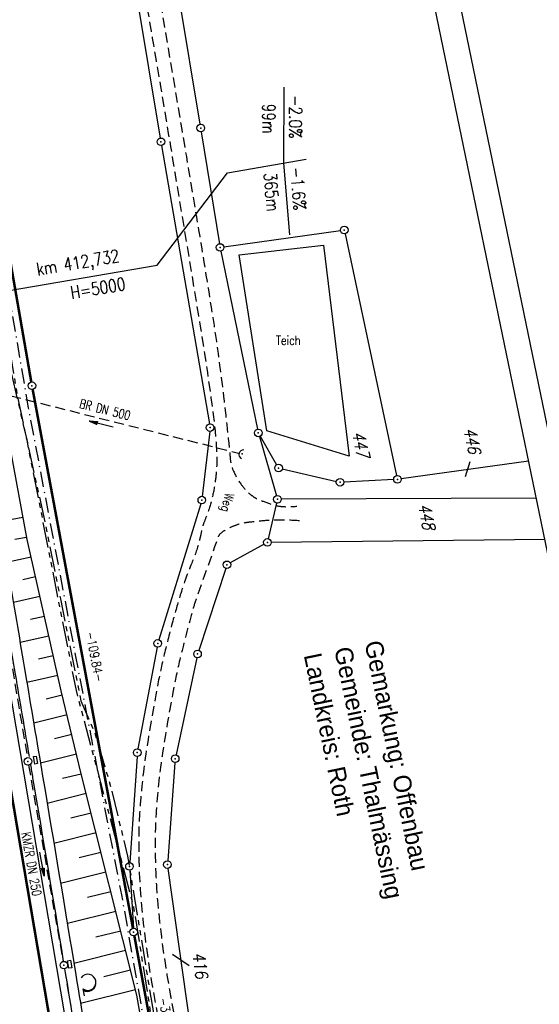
# Model space of a CAD drawing. Extents: x 447045 to 447634, y 442020 to 443192.
# Tile 48 of 82: x 447400 to 447503, y 442436 to 442630. Entities that reach past the tile are written whole.
import ezdxf
from ezdxf.enums import TextEntityAlignment as Align

# ---------------------------------------------------------------- set-up
doc = ezdxf.new("R2010")
doc.units = 0
doc.header["$LTSCALE"] = 2
doc.header["$MEASUREMENT"] = 0
for name, pattern in [('AUSGEZOGEN', [0]), ('BAB-FM2', [2.6, 1.5, -0.5, 0.1, -0.5]), ('GESTRICH-X2', [1.5, 1, -0.5]), ('PHANTOMX2', [5, 2.5, -0.5, 0.5, -0.5, 0.5, -0.5])]:
    doc.linetypes.add(name, pattern=pattern)
doc.layers.get('0').update_dxf_attribs({"linetype": 'AUSGEZOGEN'})
for name, color, linetype in [('206-ABSTAND', 8, 'AUSGEZOGEN'), ('206-FLSTNR', 8, 'AUSGEZOGEN'), ('206-GRENZL', 8, 'AUSGEZOGEN'), ('206-GRENZL-BAB', 7, 'AUSGEZOGEN'), ('206-GRENZP', 8, 'AUSGEZOGEN'), ('206-GRENZP-BAB', 7, 'AUSGEZOGEN'), ('BAB_FM', 5, 'BAB-FM2'), ('BOESCHG', 250, 'AUSGEZOGEN'), ('DURCHL', 200, 'GESTRICH-X2'), ('FBRTOP', 250, 'AUSGEZOGEN'), ('KANAL', 7, 'GESTRICH-X2'), ('Lichtwellenleiter COLT', 46, 'PHANTOMX2'), ('Lichtwellenleiter GLH', 46, 'PHANTOMX2'), ('MULDE', 250, 'AUSGEZOGEN'), ('NZ', 250, 'AUSGEZOGEN'), ('PFEIL', 7, 'CONTINUOUS'), ('PFEILTOP', 200, 'AUSGEZOGEN'), ('Planeinteilung', 250, 'CONTINUOUS'), ('RAHMEN', 7, 'AUSGEZOGEN'), ('SCHLITZRINNE', 200, 'AUSGEZOGEN'), ('SCHRIFT', 7, 'AUSGEZOGEN'), ('SCHSYMBOL', 200, 'AUSGEZOGEN'), ('TEXTO', 4, 'CONTINUOUS'), ('WALD', 8, 'AUSGEZOGEN'), ('WEG', 250, 'GESTRICH-X2')]:
    doc.layers.add(name, color=color, linetype=linetype)
doc.styles.add('ROMANS', font='romans.shx', dxfattribs={"width": 0.8})
doc.styles.add('UNIR-H', font='unir_h.shx', dxfattribs={"width": 0.8})

# ---------------------------------------------------------------- blocks, each defined once
blk = doc.blocks.new('GST')
at = {"color": 0}
blk.add_circle((0, 0), 0.75, dxfattribs=at)
blk.add_point((0, 0), dxfattribs=at)
blk = doc.blocks.new('13')
blk.add_lwpolyline([(0.76, 1.22), (-0.75, 1.22), (-0.75, 1.8), (0.76, 1.8)], close=True)
at = {"rotation": 180}
blk.add_blockref('GST', (0, 0), dxfattribs=at)
blk = doc.blocks.new('40')
at = {"color": 0}
blk.add_arc((0.02, 0.31), 0.91, 192.5363, 347.4637, dxfattribs=at)
blk.add_point((0, 0), dxfattribs=at)
blk = doc.blocks.new('1135297')
blk.add_line((1135, 297), (0, 297))
at = {"layer": 'RAHMEN'}
blk.add_line((950, 292), (25, 292), dxfattribs=at)
blk = doc.blocks.new('LW')
at = {"color": 0}
blk.add_line((1.18, 0), (2.58, 0), dxfattribs=at)
for centre, radius, start, end in [((0.07, 1.19), 1.6, 312.7202, 226.7249), ((0.17, 1.08), 1.68, 321.1992, 68.9844), ((0.08, 1.13), 1.67, 319.2916, 65.2101)]:
    blk.add_arc(centre, radius, start, end, dxfattribs=at)
blk = doc.blocks.new('PFEIL2')
at = {"color": 0}
for p, q in [((0.88, 0), (-2.4, -0.01)), ((0.88, -0.27), (0.88, 0.28)), ((0.88, 0.28), (2.43, 0.01)), ((0.91, 0.27), (0.88, 0.26)), ((0.97, 0.26), (0.88, 0.25)), ((1.02, 0.25), (0.88, 0.23)), ((1.07, 0.24), (0.88, 0.21)), ((1.13, 0.23), (0.88, 0.19)), ((1.18, 0.22), (0.88, 0.17)), ((1.24, 0.21), (0.88, 0.15)), ((1.29, 0.21), (0.88, 0.14)), ((1.34, 0.2), (0.88, 0.12)), ((1.4, 0.19), (0.88, 0.1)), ((1.45, 0.18), (0.88, 0.08)), ((1.51, 0.17), (0.88, 0.06)), ((1.56, 0.16), (0.88, 0.04)), ((1.61, 0.15), (0.88, 0.02)), ((1.67, 0.14), (0.88, 0.01)), ((1.72, 0.13), (0.88, -0.01)), ((1.78, 0.12), (0.88, -0.03)), ((1.83, 0.11), (0.88, -0.05)), ((1.88, 0.1), (0.88, -0.07)), ((1.94, 0.09), (0.88, -0.09)), ((2.05, 0.08), (0.88, -0.12)), ((1.99, 0.08), (0.88, -0.11)), ((2.1, 0.07), (0.88, -0.14)), ((2.15, 0.06), (0.88, -0.16)), ((2.21, 0.05), (0.88, -0.18)), ((2.26, 0.04), (0.88, -0.2)), ((2.32, 0.03), (0.88, -0.22)), ((2.37, 0.02), (0.88, -0.23)), ((2.42, 0.01), (0.88, -0.25)), ((2.43, 0.01), (0.88, -0.27))]:
    blk.add_line(p, q, dxfattribs=at)

msp = doc.modelspace()

# ---------------------------------------------------------------- hatches: boundary and pattern name
at = {"layer": 'SCHLITZRINNE'}
h = msp.add_hatch(dxfattribs=at)
h.set_pattern_fill('_USER', color=256, scale=1.5, angle=45, style=0, pattern_type=0)
h.set_pattern_definition([(324.6697, (447346.8685, 442714.5348), (0.867434, 1.2237478), [])])
edge = h.paths.add_edge_path(flags=17)
edge.add_line((447346.06, 442716.3), (447346.64, 442716.4))
edge = h.paths.add_edge_path(flags=17)
edge.add_line((447346.89, 442714.92), (447346.31, 442714.82))
edge = h.paths.add_edge_path(flags=17)
edge.add_line((447346.31, 442714.82), (447346.06, 442716.3))
edge = h.paths.add_edge_path(flags=17)
edge.add_line((447346.64, 442716.4), (447346.89, 442714.92))
edge = h.paths.add_edge_path()
edge.add_arc((455543.19, 444109.5), 8314.18, 189.656242, 189.684092)
edge.add_arc((393563.55, 433546.01), 54559.2, 9.665544, 9.67045, ccw=False)
edge.add_arc((464490.72, 449190.25), 18280.39, 199.256988, 199.272591)
edge.add_arc((438988.16, 440271.7), 8736.66, 19.248466, 19.281114, ccw=False)
edge.add_arc((439684.88, 440514.98), 7998.68, 19.223819, 19.248466, ccw=False)
edge.add_arc((551443.68, 479485.61), 110359.84, 199.2238149, 199.2304511)
edge.add_arc((461591.93, 448142.36), 15198.2, 199.230451, 199.295414)
edge.add_arc((434066.56, 438505.59), 13965.35, 19.227644, 19.295414, ccw=False)
edge.add_arc((446515.34, 442847.45), 781.13, 18.87406, 19.22764, ccw=False)
edge.add_arc((443272.16, 441738.7), 4208.6, 18.72173, 18.87406, ccw=False)
edge.add_arc((445875.74, 442621.07), 1459.56, 18.15879, 18.72173, ccw=False)
edge.add_arc((444728.65, 442244.84), 2666.77, 17.74233, 18.15879, ccw=False)
edge.add_arc((445572.42, 442514.8), 1780.87, 17.47777, 17.74233, ccw=False)
edge.add_arc((445655.92, 442541.1), 1693.33, 17.20645, 17.47777, ccw=False)
edge.add_arc((445949.74, 442632.08), 1385.75, 16.53427, 17.20645, ccw=False)
edge.add_arc((445777.93, 442581.08), 1564.97, 15.90176, 16.53427, ccw=False)
edge.add_arc((444610.25, 442248.42), 2779.1, 15.71708, 15.90176, ccw=False)
edge.add_arc((445469.38, 442490.19), 1886.6, 15.49292, 15.71708, ccw=False)
edge.add_arc((444501.3, 442221.84), 2891.19, 15.15169, 15.49292, ccw=False)
edge.add_arc((444653, 442262.92), 2734.02, 14.80079, 15.15169, ccw=False)
edge.add_arc((445305.39, 442435.3), 2059.25, 14.55323, 14.80079, ccw=False)
edge.add_arc((445661.58, 442527.77), 1691.25, 14.28005, 14.55323, ccw=False)
edge.add_arc((445825.28, 442569.43), 1522.33, 13.75449, 14.28005, ccw=False)
edge.add_arc((444655.97, 442283.21), 2726.16, 13.36175, 13.75449, ccw=False)
edge.add_arc((444873.74, 442334.94), 2502.33, 13.15637, 13.36175, ccw=False)
edge.add_arc((445203.57, 442412.03), 2163.61, 12.9355, 13.15637, ccw=False)
edge.add_arc((445591.15, 442501.05), 1765.94, 12.36852, 12.9355, ccw=False)
edge.add_arc((445707.26, 442526.51), 1647.07, 11.78144, 12.36852, ccw=False)
edge.add_arc((445429.99, 442468.68), 1930.3, 11.59481, 11.78144, ccw=False)
edge.add_arc((442977.06, 441965.4), 4434.33, 11.47168, 11.59481, ccw=False)
edge.add_arc((444371.69, 442248.42), 3011.27, 11.05089, 11.47168, ccw=False)
edge.add_arc((446428.11, 442650.05), 916, 10.28794, 11.05089, ccw=False)
edge.add_arc((445293.54, 442444.11), 2069.11, 9.83201, 10.28794, ccw=False)
edge.add_arc((438489.77, 441264.98), 8974.3, 9.613081, 9.832007, ccw=False)
edge.add_arc((-516898.98, 279448.69), 977969.75, 9.61226256, 9.61308127, ccw=False)
edge.add_arc((439111.82, 441356.28), 8345.74, 9.603417, 9.612279, ccw=False)
edge.add_arc((371773.63, 429962.75), 76641.01, 9.5908545, 9.6034167, ccw=False)
edge.add_arc((456011.66, 444189.17), 8789.87, 189.542369, 189.651902)
edge.add_arc((455543.19, 444109.5), 8314.68, 189.651902, 189.684092)
edge.add_arc((393564.92, 433546.25), 54557.31, 9.665544, 9.67045, ccw=False)
edge.add_line((447347.78, 442706.23), (447348.27, 442706.32))
h = msp.add_hatch(dxfattribs=at)
h.set_pattern_fill('_USER', color=256, scale=1.5, angle=45, style=0, pattern_type=0)
h.set_pattern_definition([(334.2696, (447234.5127, 443158.8401), (0.651206, 1.35127), [])])
edge = h.paths.add_edge_path()
edge.add_arc((464490.72, 449190.25), 18279.89, 199.256988, 199.272591)
edge.add_arc((438988.28, 440271.74), 8737.03, 19.253849, 19.281113, ccw=False)
edge.add_line((447233.13, 443161.27), (447233.61, 443161.43))
edge.add_arc((464490.72, 449190.25), 18280.39, 199.256988, 199.272591)
edge.add_arc((438988.16, 440271.7), 8736.66, 19.248466, 19.281114, ccw=False)
edge.add_arc((439684.88, 440514.98), 7998.68, 19.223819, 19.248466, ccw=False)
edge.add_arc((551443.68, 479485.61), 110359.84, 199.2238149, 199.2304511)
edge.add_arc((461591.93, 448142.36), 15198.2, 199.230451, 199.295414)
edge.add_arc((434066.56, 438505.59), 13965.35, 19.227644, 19.295414, ccw=False)
edge.add_arc((446515.34, 442847.45), 781.13, 18.87406, 19.22764, ccw=False)
edge.add_arc((443272.16, 441738.7), 4208.6, 18.72173, 18.87406, ccw=False)
edge.add_arc((445875.74, 442621.07), 1459.56, 18.15879, 18.72173, ccw=False)
edge.add_arc((444728.65, 442244.84), 2666.77, 17.74233, 18.15879, ccw=False)
edge.add_arc((445572.42, 442514.8), 1780.87, 17.47777, 17.74233, ccw=False)
edge.add_arc((445655.92, 442541.1), 1693.33, 17.20645, 17.47777, ccw=False)
edge.add_arc((445949.74, 442632.08), 1385.75, 16.53427, 17.20645, ccw=False)
edge.add_arc((445777.93, 442581.08), 1564.97, 15.90176, 16.53427, ccw=False)
edge.add_arc((444610.25, 442248.42), 2779.1, 15.71708, 15.90176, ccw=False)
edge.add_arc((445469.38, 442490.19), 1886.6, 15.49292, 15.71708, ccw=False)
edge.add_arc((444501.3, 442221.84), 2891.19, 15.15169, 15.49292, ccw=False)
edge.add_arc((444653, 442262.92), 2734.02, 14.80079, 15.15169, ccw=False)
edge.add_arc((445305.39, 442435.3), 2059.25, 14.55323, 14.80079, ccw=False)
edge.add_arc((445661.58, 442527.77), 1691.25, 14.28005, 14.55323, ccw=False)
edge.add_arc((445825.28, 442569.43), 1522.33, 13.75449, 14.28005, ccw=False)
edge.add_arc((444655.97, 442283.21), 2726.16, 13.36175, 13.75449, ccw=False)
edge.add_arc((444873.74, 442334.94), 2502.33, 13.15637, 13.36175, ccw=False)
edge.add_arc((445203.57, 442412.03), 2163.61, 12.9355, 13.15637, ccw=False)
edge.add_arc((445591.15, 442501.05), 1765.94, 12.36852, 12.9355, ccw=False)
edge.add_arc((445707.26, 442526.51), 1647.07, 11.78144, 12.36852, ccw=False)
edge.add_arc((445429.99, 442468.68), 1930.3, 11.59481, 11.78144, ccw=False)
edge.add_arc((442977.06, 441965.4), 4434.33, 11.47168, 11.59481, ccw=False)
edge.add_arc((444371.69, 442248.42), 3011.27, 11.05089, 11.47168, ccw=False)
edge.add_arc((446428.11, 442650.05), 916, 10.28794, 11.05089, ccw=False)
edge.add_arc((445293.54, 442444.11), 2069.11, 9.83201, 10.28794, ccw=False)
edge.add_arc((438489.77, 441264.98), 8974.3, 9.613081, 9.832007, ccw=False)
edge.add_arc((-516898.98, 279448.69), 977969.75, 9.61226256, 9.61308127, ccw=False)
edge.add_arc((439111.82, 441356.28), 8345.74, 9.603417, 9.612279, ccw=False)
edge.add_arc((371773.63, 429962.75), 76641.01, 9.5908545, 9.6034167, ccw=False)
edge.add_arc((456011.66, 444189.17), 8789.87, 189.542369, 189.651902)
edge.add_arc((455543.19, 444109.5), 8314.68, 189.651902, 189.684092)
edge.add_arc((393564.92, 433546.25), 54557.31, 9.665544, 9.67045, ccw=False)

# ---------------------------------------------------------------- linework, layer by layer
at = {"layer": '206-FLSTNR'}
for p, q in [((447489.13, 442542.95), (447488.2, 442539.96)), ((447433.66, 442443.33), (447430.41, 442445.59))]:
    msp.add_line(p, q, dxfattribs=at)
at = {"layer": '206-GRENZL'}
for p, q in [((447399.46, 442778.34), (447427.98, 442606.94)), ((447435.85, 442609.67), (447414.91, 442737.5)), ((447436.09, 442608.19), (447439.68, 442586.06)), ((447428.23, 442605.46), (447437.69, 442550.46)), ((447440.54, 442585.42), (447463.58, 442588.67)), ((447464.48, 442588.04), (447474.68, 442540.22)), ((447439.95, 442584.58), (447447.2, 442549.39)), ((447437.74, 442548.97), (447436.27, 442536.13)), ((447447.56, 442547.94), (447450.92, 442536.26)), ((447447.72, 442548.01), (447450.97, 442542.38)), ((447500.75, 442543.11), (447475.58, 442539.59)), ((447452.08, 442541.56), (447462.77, 442539.09)), ((447474.09, 442539.45), (447464.25, 442538.96)), ((447435.97, 442534.67), (447427.71, 442507.79)), ((447450.96, 442534.81), (447449.32, 442527.75)), ((447502.26, 442535.78), (447451.88, 442535.54)), ((447448.49, 442526.66), (447441.8, 442522.96)), ((447503.95, 442527.57), (447449.9, 442527.03)), ((447440.9, 442521.89), (447435.57, 442505.68)), ((447427.35, 442506.33), (447423.58, 442486.21)), ((447435.18, 442504.24), (447431.09, 442485.01)), ((447423.39, 442484.72), (447421.95, 442463.74)), ((447430.88, 442483.53), (447429.45, 442464.09)), ((447429.5, 442462.6), (447435.7, 442418.51)), ((447421.95, 442462.24), (447422.67, 442450.76))]:
    msp.add_line(p, q, dxfattribs=at)
at = {"layer": '206-GRENZL-BAB', "const_width": 0.5, "flags": 128}
for points in [[(447347.5, 442875.6), (447402.5, 442558.74)], [(447402.77, 442557.26), (447422.58, 442450.75)], [(447422.86, 442449.27), (447428.76, 442417.26)]]:
    msp.add_lwpolyline(points, dxfattribs=at)
at = {"layer": 'BAB_FM', "flags": 128}
msp.add_lwpolyline([(447287.85, 443084.34), (447299.24, 443047.47), (447314.2, 442998.98), (447327.56, 442950.02), (447335.27, 442919.51), (447350.59, 442849.2), (447359.25, 442799.96), (447367.9, 442750.71), (447376.25, 442701.41), (447385.1, 442652.2), (447393.45, 442602.9), (447401.9, 442553.62), (447411.24, 442504.49), (447420.3, 442457.34), (447421.02, 442453.41), (447429.32, 442406.13), (447437.97, 442356.88), (447446.12, 442307.55), (447457.49, 442233.3), (447461.15, 442208.57)], dxfattribs=at)
at = {"layer": 'BOESCHG'}
for p, q in [((447400.85, 442531.96), (447396.24, 442531.1)), ((447401.58, 442528.02), (447399.25, 442527.59)), ((447402.45, 442524.12), (447397.62, 442523.03)), ((447403.33, 442520.22), (447400.81, 442519.65)), ((447404.21, 442516.31), (447398.96, 442515.13)), ((447405.09, 442512.41), (447402.36, 442511.8)), ((447405.97, 442508.51), (447400.29, 442507.23)), ((447406.85, 442504.61), (447403.9, 442503.94)), ((447407.73, 442500.71), (447401.63, 442499.33)), ((447408.62, 442496.81), (447405.47, 442496.05)), ((447409.56, 442492.92), (447402.97, 442491.33)), ((447410.5, 442489.03), (447407.07, 442488.2)), ((447411.44, 442485.14), (447404.31, 442483.42)), ((447412.37, 442481.25), (447408.68, 442480.33)), ((447413.35, 442477.37), (447405.65, 442475.44)), ((447414.32, 442473.5), (447410.32, 442472.49)), ((447415.3, 442469.62), (447406.98, 442467.53)), ((447416.27, 442465.74), (447411.96, 442464.65)), ((447417.24, 442461.86), (447408.3, 442459.61)), ((447418.22, 442457.98), (447413.59, 442456.81)), ((447419.19, 442454.1), (447409.62, 442451.69)), ((447420.17, 442450.22), (447415.22, 442448.98)), ((447421.14, 442446.34), (447410.93, 442443.78)), ((447422.11, 442442.46), (447416.85, 442441.14)), ((447423.09, 442438.58), (447412.25, 442435.86))]:
    msp.add_line(p, q, dxfattribs=at)
msp.add_lwpolyline([(447430.15, 442395.62), (447429.38, 442402.97), (447423.35, 442437.53), (447412.37, 442481.29), (447408.4, 442497.72), (447401.66, 442527.59), (447393.64, 442570.96), (447387.05, 442600.16), (447374.96, 442688.12), (447367.93, 442731.05), (447359.46, 442776.38)], dxfattribs=at)
at = {"layer": 'BOESCHG', "flags": 128}
msp.add_lwpolyline([(447460.23, 442585.8), (447465.33, 442544.08), (447449.02, 442549.08), (447443.56, 442583.87)], close=True, dxfattribs=at)
at = {"layer": 'BOESCHG'}
msp.add_lwpolyline([(447343.8, 442564.7, 0.001937), (447347.53, 442538.98, 0.004276), (447349.37, 442527.35, 0.000221), (447355.78, 442488.93, -0.00118), (447356.97, 442481.72, -0.002103), (447361.38, 442453.87, 0.004452), (447363.52, 442440.72, 0.000314), (447368.22, 442413.56, -0.000101), (447382.83, 442329.25, -0.000052), (447388.96, 442293.79, 0.000063), (447393.99, 442264.7, 0.008534), (447398.41, 442241.52, -0.005165), (447405.98, 442203.26, -0.012619), (447414.72, 442148.98, 0.015149), (447422.23, 442103.8, 0.002881), (447423.63, 442096.93, -0.000329), (447423.83, 442095.94, -0.014194)], format="xyb", dxfattribs=at)
at = {"layer": 'DURCHL'}
msp.add_line((447389.75, 442558.19), (447443.41, 442544.69), dxfattribs=at)
at = {"layer": 'FBRTOP', "color": 0}
for points in [[(447425.73, 442335.03, -0.000003), (447426.43, 442330.92, -0.000001), (447429.91, 442310.38)], [(447344.55, 442813.41, -0.002089), (447346.33, 442803.5, -0.000455), (447348.3, 442792.23, -0.001024), (447349.16, 442787.22, -0.000003), (447350.35, 442780.19, -0.000015), (447350.6, 442778.71), (447354.77, 442754.06), (447358.95, 442729.41, 0.000005), (447365.21, 442692.44, -0.000003), (447371.47, 442655.47, -0.000003), (447379.82, 442606.17, 0.000003), (447388.17, 442556.87), (447409.04, 442433.62)]]:
    msp.add_lwpolyline(points, format="xyb", dxfattribs=at)
at = {"layer": 'FBRTOP', "color": 0, "const_width": 0.5}
for points in [[(447422.78, 442334.53, -0.000003), (447423.47, 442330.42, -0.000001), (447426.95, 442309.88)], [(447395.17, 442329.85, -0.000003), (447395.87, 442325.74, -0.000001), (447399.34, 442305.2)], [(447341.6, 442812.87, -0.002089), (447343.38, 442802.98, -0.000455), (447345.34, 442791.72, -0.001024), (447346.2, 442786.72, -0.000003), (447347.39, 442779.69, -0.000015), (447347.64, 442778.21), (447351.82, 442753.56), (447355.99, 442728.91, 0.000005), (447362.25, 442691.94, -0.000003), (447368.51, 442654.96, -0.000003), (447376.86, 442605.67, 0.000003), (447385.21, 442556.37), (447406.08, 442433.12)], [(447314.06, 442807.82, -0.002089), (447315.81, 442798.05, -0.000455), (447317.76, 442786.93, -0.001024), (447318.6, 442781.98, -0.000003), (447319.78, 442775.01, -0.000015), (447320.03, 442773.53), (447324.21, 442748.89), (447328.38, 442724.24, 0.000005), (447334.64, 442687.26, -0.000003), (447340.91, 442650.29, -0.000003), (447349.25, 442600.99, 0.000003), (447357.6, 442551.69), (447378.47, 442428.45)]]:
    msp.add_lwpolyline(points, format="xyb", dxfattribs=at)
at = {"layer": 'KANAL'}
for p, q in [((447389.75, 442558.19), (447443.41, 442544.69)), ((447395.31, 442522.75), (447401.72, 442484.5)), ((447401.97, 442483), (447408.78, 442444.22)), ((447409.06, 442442.72), (447417.06, 442394))]:
    msp.add_line(p, q, dxfattribs=at)
at = {"layer": 'Lichtwellenleiter COLT', "flags": 128}
msp.add_lwpolyline([(447344.52, 442875.65), (447352.7, 442828.1), (447369.23, 442734.8), (447375.87, 442696.64), (447378.62, 442680.63), (447387.83, 442624.89), (447395.61, 442573.2), (447401.59, 442547.29), (447411.34, 442497.77), (447422.71, 442454.96), (447426.64, 442430.36), (447433.51, 442393.05), (447442.37, 442339.26), (447456.7, 442249.29), (447463.6, 442209.09), (447469.32, 442174.78), (447469.36, 442166.15), (447470.01, 442158.25), (447478.55, 442083.31), (447480.14, 442073.68), (447482.71, 442066.62), (447485.07, 442055.95)], dxfattribs=at)
at = {"layer": 'Lichtwellenleiter GLH', "flags": 128}
msp.add_lwpolyline([(447259.04, 443168.21), (447265.31, 443151.83), (447279.09, 443111.84), (447290.99, 443072.43), (447309.84, 443012.75), (447312.7, 443003.91), (447321.36, 442972.16), (447331.73, 442933.43), (447344.04, 442881.27), (447352.15, 442831.86), (447362.44, 442776.78), (447362.44, 442776.78), (447385.5, 442641.63), (447385.5, 442641.63), (447399.79, 442555.67), (447401.59, 442547.29), (447405.35, 442530.29), (447408.25, 442515.86), (447412.3, 442495.68), (447415.14, 442489.08), (447418.34, 442478.18), (447421.52, 442464.98), (447421.52, 442464.98), (447427.09, 442431.18), (447433.16, 442395.08), (447433.6, 442392.11), (447442.37, 442339.26), (447446.8, 442314.88), (447447.2, 442307.73), (447447.04, 442305.66), (447448.11, 442303.18), (447455.85, 442257.88), (447455.97, 442254.99), (447459.18, 442233.7), (447462.55, 442212.49), (447466.16, 442189.43), (447469.2, 442166.06), (447470.01, 442158.25), (447477.85, 442087.76), (447478.83, 442082.34), (447479.74, 442076.08), (447482.71, 442066.62), (447482.87, 442066.06), (447484.53, 442055.83)], dxfattribs=at)
at = {"layer": 'MULDE'}
for points in [[(447354.08, 442782.33, -0.004914), (447355.7, 442772.42, 0.003715), (447357.8, 442759.34, 0.001622), (447362.16, 442733.98, -0.001724), (447366.26, 442710.1, -0.000007), (447369.42, 442691.33, -0.000038), (447369.99, 442687.96, -0.000003), (447371.54, 442678.72, -0.000001), (447374.56, 442660.73, -0.00005), (447377.2, 442645.01, -0.000023), (447382.89, 442611.09, -0.00165), (447387.52, 442582.89, 0.001917), (447391.52, 442558.64, 0.001104), (447394.73, 442539.88, -0.001017), (447398.22, 442519.52, -0.0001), (447401.29, 442501.32, -0.000089), (447404.74, 442480.83, -0.000682), (447411.3, 442441.55, 0.001222), (447414.99, 442419.63, 0.000237), (447415.92, 442414.17, 0.000065), (447419.32, 442394.4, 0.000006), (447419.38, 442394, -0.000599)], [(447395.63, 442522.83, -0.000182), (447396.24, 442519.19, -0.0001), (447399.32, 442500.99, -0.000071), (447402.06, 442484.7, -0.000682)], [(447402.34, 442483.08, -0.000011), (447402.77, 442480.5, -0.00063), (447408.82, 442444.27, 0.001222)], [(447409.08, 442442.74, -0.000026), (447409.33, 442441.23, 0.001222), (447413.01, 442419.3, 0.000237), (447413.95, 442413.83, 0.000065), (447417.32, 442394.21, 0.000428)]]:
    msp.add_lwpolyline(points, format="xyb", dxfattribs=at)
at = {"layer": 'NZ'}
for p, q in [((447452.41, 442616.98), (447452.32, 442601.98)), ((447441.28, 442600.1), (447456.78, 442602.74)), ((447452.32, 442601.98), (447453.48, 442587.84)), ((447427.34, 442581.81), (447441.28, 442600.1)), ((447368.4, 442571.78), (447427.34, 442581.81))]:
    msp.add_line(p, q, dxfattribs=at)
at = {"layer": 'SCHSYMBOL'}
msp.add_lwpolyline([(447409.91, 442442.85), (447409.66, 442444.33), (447410.23, 442444.43), (447410.48, 442442.95)], close=True, dxfattribs=at)
at = {"layer": 'WEG', "flags": 128}
for points in [[(447327.04, 443083.7, -0.002437), (447335.29, 443058.34, -0.004339), (447339.73, 443044.04, -0.000099), (447349.2, 443012.57, -0.002471), (447349.57, 443011.31, -0.004476), (447354.58, 442993.43, -0.004642), (447359.09, 442976.11, -0.002895), (447363.28, 442958.99, -0.001656), (447370.33, 442928.99, -0.001604), (447377.06, 442899.46, -0.001875), (447382.65, 442874.17, -0.004421), (447389.34, 442841.92, -0.006132), (447393.68, 442818.58, -0.003005), (447398.02, 442792.54, 0.00306), (447402.29, 442766.98, 0.000288), (447407.23, 442738.57, -0.000455), (447410.34, 442720.59, -0.000333), (447413.61, 442701.59, -0.000095), (447425.01, 442634.92, -0.000977), (447428.71, 442613.02, -0.00052), (447435.53, 442571.84, -0.008035), (447438.5, 442551.81, -0.022466), (447439.12, 442544.59, -0.016241), (447439.14, 442542.64, -0.016249), (447439.03, 442540.68, -0.027453), (447438.53, 442537.23, -0.026189), (447437.62, 442533.68, -0.022802), (447436.84, 442531.53, 0.031624), (447436.3, 442529.97, 0.019762), (447436, 442528.67, -0.017482), (447435.67, 442527.21, -0.034777), (447434.2, 442522.91, 0.024921), (447432.03, 442516.95, 0.008019), (447430.56, 442511.86, 0.00626), (447428.86, 442505.3, 0.01351), (447427.51, 442499.08, 0.007166), (447425.44, 442487.26, 0.018996), (447424.07, 442475.91, 0.022795), (447423.72, 442466.38, 0.023282), (447424.42, 442453.67, 0.0189), (447426.6, 442438.15, 0.001894), (447430.26, 442418.16, -0.002492), (447433.03, 442402.96, -0.000576), (447437.35, 442378.35, 0.001527), (447439, 442369.06, 0.001994), (447441.4, 442356.08, -0.00139), (447444.86, 442337.47, -0.001216), (447445.02, 442336.6, -0.000027), (447451.99, 442297.46, -0.003817), (447454.31, 442283.79, -0.001935), (447458.59, 442256.78)], [(447329.64, 443084.53, -0.002436), (447337.89, 443059.16, -0.004339), (447342.34, 443044.85, -0.000099), (447351.82, 443013.32, -0.00247), (447352.19, 443012.06, -0.004477), (447357.21, 442994.14, -0.004644), (447361.74, 442976.79, -0.002893), (447365.93, 442959.64, -0.001656), (447372.98, 442929.61, -0.001604), (447379.72, 442900.05, -0.001875), (447385.32, 442874.73, -0.004421), (447392.02, 442842.44, -0.006133), (447396.36, 442819.07, -0.003004), (447400.7, 442793.01, 0.00306), (447404.97, 442767.44, 0.000288), (447409.91, 442739.03, -0.000455), (447413.03, 442721.06, -0.000333), (447415.97, 442703.96, -0.000083), (447427.7, 442635.38, -0.000989), (447434.92, 442592.59, -0.002082), (447438.23, 442572.24, -0.007813), (447440.02, 442559.6, -0.006674), (447441.7, 442544.75, -0.004881), (447441.75, 442544.13, 0.004215), (447441.82, 442543.4, 0.079268), (447442.38, 442541.26, 0.054062), (447443.99, 442538.45, 0.040677), (447445.2, 442537.04, 0.047688), (447446.43, 442536.04, 0.049721), (447447.47, 442535.48, 0.020075), (447450.23, 442534.48, 0.061849), (447452.18, 442534.11, 0.043963), (447454.97, 442534.18)], [(447455.51, 442531.3, 0.017896), (447451.34, 442531.44, 0.023731), (447448.19, 442531.28, 0.002173), (447445.5, 442531, 0.010156), (447444.93, 442530.92, 0.041448), (447443.29, 442530.54, 0.034455), (447441.42, 442529.79, 0.061248), (447439.89, 442528.8, 0.134512), (447439.41, 442528.11), (447438.72, 442526.13), (447435.12, 442515.98, 0.018423), (447434.23, 442513.12, 0.006241), (447432.01, 442504.57, 0.013529), (447430.68, 442498.44, 0.007199), (447428.65, 442486.83, 0.018963), (447427.31, 442475.73, 0.022709), (447426.97, 442466.41, 0.023368), (447427.65, 442453.92, 0.018891), (447429.8, 442438.6, 0.001909), (447433.45, 442418.73, -0.002498), (447436.21, 442403.53, -0.000577), (447440.53, 442378.93, 0.001527), (447442.18, 442369.64, 0.001993), (447444.58, 442356.66, -0.001389), (447448.04, 442338.04, -0.001216), (447448.2, 442337.18, -0.000027), (447455.18, 442298, -0.003817), (447457.5, 442284.32, -0.001935), (447461.79, 442257.3)]]:
    msp.add_lwpolyline(points, format="xyb", dxfattribs=at)

# ---------------------------------------------------------------- block references
at = {"layer": '206-GRENZP', "rotation": 281.646770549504}
for p in [(447435.97, 442608.93), (447428.1, 442606.2), (447464.32, 442588.77), (447439.8, 442585.32), (447437.82, 442549.72), (447447.35, 442548.66), (447451.35, 442541.73), (447474.84, 442539.49), (447463.5, 442538.92), (447436.19, 442535.39), (447451.13, 442535.54), (447449.15, 442527.02), (447441.14, 442522.6), (447427.49, 442507.07), (447435.34, 442504.97), (447423.44, 442485.47), (447430.93, 442484.28), (447421.9, 442462.99), (447429.4, 442463.34)]:
    msp.add_blockref('GST', p, dxfattribs=at)
at = {"layer": '206-GRENZP-BAB', "rotation": 281.646770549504}
for p in [(447402.63, 442558), (447422.72, 442450.01)]:
    msp.add_blockref('GST', p, dxfattribs=at)
at = {"layer": 'PFEIL'}
for p, rotation in [((447416.35, 442550.47), 165.8689000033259), ((447404.63, 442463.47), 279.9801000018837)]:
    msp.add_blockref('PFEIL2', p, dxfattribs=dict(at, rotation=rotation))
at = {"layer": 'PFEILTOP', "rotation": 166.3025120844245}
msp.add_blockref('PFEIL2', (447416.34, 442550.45), dxfattribs=at)
at = {"layer": 'Planeinteilung', "linetype": 'Continuous', "rotation": 281.6467705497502}
msp.add_blockref('1135297', (447081.31, 443131.58), dxfattribs=at)
at = {"layer": 'SCHSYMBOL'}
for name, p, rotation in [('40', (447444.14, 442544.5), 254.2401383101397), ('13', (447401.84, 442483.75), 279.6116), ('GST', (447408.93, 442443.47), 99.6115999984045)]:
    msp.add_blockref(name, p, dxfattribs=dict(at, rotation=rotation))
at = {"layer": 'WALD', "rotation": 280.0464116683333}
msp.add_blockref('LW', (447412.48, 442439.93), dxfattribs=at)

# ---------------------------------------------------------------- texts
at = {"layer": '206-ABSTAND', "char_height": 1.8, "attachment_point": 5, "style": 'ROMANS'}
for s, insert, rotation in [('-109.84-', (447415.08, 442504.45), 280.5388), ('-34.06-', (447429.36, 442432.68), 280.4555)]:
    msp.add_mtext(s, dxfattribs=dict(at, insert=insert, rotation=rotation))
at = {"layer": '206-FLSTNR', "style": 'ROMANS', "width": 0.8}
for s, rotation, oblique, p in [('447', 281.6468, 15, (447465.85, 442548.7)), ('446', 281.6468, 15, (447487.87, 442549.46)), ('448', 281.6468, 15, (447478.89, 442534.44)), ('416', 277.653, 7, (447434.32, 442445.74))]:
    msp.add_text(s, height=2.5, rotation=rotation, dxfattribs=dict(at, oblique=oblique)).set_placement(p)
at = {"layer": 'BOESCHG', "style": 'ROMANS', "width": 0.8}
msp.add_text('Teich', height=1.8, dxfattribs=at).set_placement((447450.84, 442566.05))
at = {"layer": 'NZ', "style": 'ROMANS', "width": 0.8}
for s, rotation, p in [('-2.0%', 269.6592, (447453.49, 442615.43)), ('99m', 269.6592, (447448.2, 442613.74)), ('-1.6%', 274.6592, (447453.63, 442601.12)), ('365m', 274.6592, (447448.43, 442600)), ('km 412,732', 9.6592, (447403.75, 442579.75)), ('H=5000', 9.6592, (447410.45, 442575.12))]:
    msp.add_text(s, height=2.5, rotation=rotation, dxfattribs=at).set_placement(p)
at = {"layer": 'SCHRIFT', "style": 'UNIR-H'}
for s, p in [('Gemarkung: Offenbau', (447468.32, 442507.22)), ('Gemeinde: Thalmässing', (447462.32, 442505.98)), ('Landkreis: Roth', (447456.32, 442504.74))]:
    msp.add_text(s, height=3.5, rotation=281.6671, dxfattribs=at).set_placement(p)
at = {"layer": 'TEXTO', "style": 'ROMANS', "width": 0.75}
for s, rotation, p in [('BR DN 500', 345.8689, (447416.84, 442552.41)), ('KMZR DN 250', 279.9801, (447401.65, 442463.32))]:
    msp.add_text(s, height=1.8, rotation=rotation, dxfattribs=at).set_placement(p, align=Align.CENTER)
at = {"layer": 'WEG', "style": 'ROMANS', "width": 0.8}
msp.add_text('Weg', height=1.8, rotation=256.126, dxfattribs=at).set_placement((447440.85, 442536.93))

doc.saveas('drawing.dxf')
